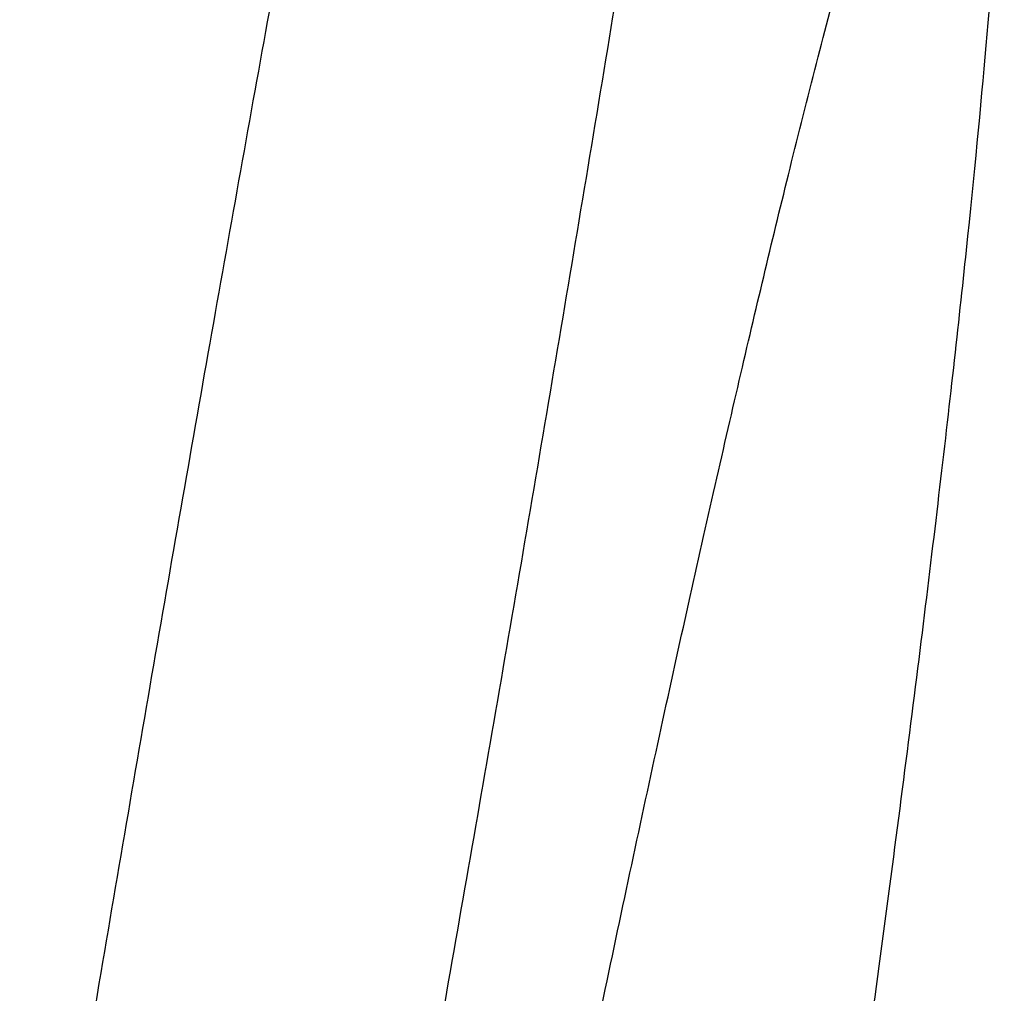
# Model space of a CAD drawing. Header units: centimetres. Extents: x 244 to 414, y 312 to 393.
# Tile 108 of 256: x 279.892 to 280.142, y 314.573 to 314.82. Entities that reach past the tile are written whole.
import ezdxf

# ---------------------------------------------------------------- set-up
doc = ezdxf.new("R2010")
doc.units = ezdxf.units.CM
doc.layers.add('solide1$solide 3', color=7, linetype='Continuous', true_color=0xffb5b5)
doc.layers.add('solide1$solide 4', color=7, linetype='Continuous', true_color=0xff00d4)

msp = doc.modelspace()

# ---------------------------------------------------------------- linework, layer by layer
at = {"layer": 'solide1$solide 3'}
for points in [[(279.96355, 314.37015, -616.96285), (280.13621, 315.29596, -616.61371), (280.1419, 315.57515, -617.78543), (280.14758, 315.85435, -618.95714), (279.97492, 314.92854, -619.30628), (279.80226, 314.00273, -619.65542), (279.79658, 313.72353, -618.48371), (279.79089, 313.44433, -617.31199), (279.96355, 314.37015, -616.96285)], [(279.96355, 313.68191, -632.17148), (280.13621, 314.60772, -631.83127), (280.1419, 314.88692, -632.973), (280.14758, 315.16612, -634.11473), (279.97492, 314.24031, -634.45494), (279.80226, 313.31449, -634.79514), (279.79658, 313.0353, -633.65342), (279.79089, 312.7561, -632.51169), (279.96355, 313.68191, -632.17148)]]:
    msp.add_rational_spline(points, [1, 0.707106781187, 1, 0.707106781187, 1, 0.707106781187, 1, 0.707106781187, 1], degree=2, knots=[0, 0, 0, 170.778326, 170.778326, 341.556651, 341.556651, 512.334977, 512.334977, 683.113302, 683.113302, 683.113302], dxfattribs=at)
at = {"layer": 'solide1$solide 4'}
msp.add_rational_spline([(279.11462, 313.77843, -647.02364), (279.1418, 313.85165, -649.79216), (280.10907, 316.4576, -649.79216)], [1, 0.716971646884, 1], degree=2, dxfattribs=at)

doc.saveas('drawing.dxf')
